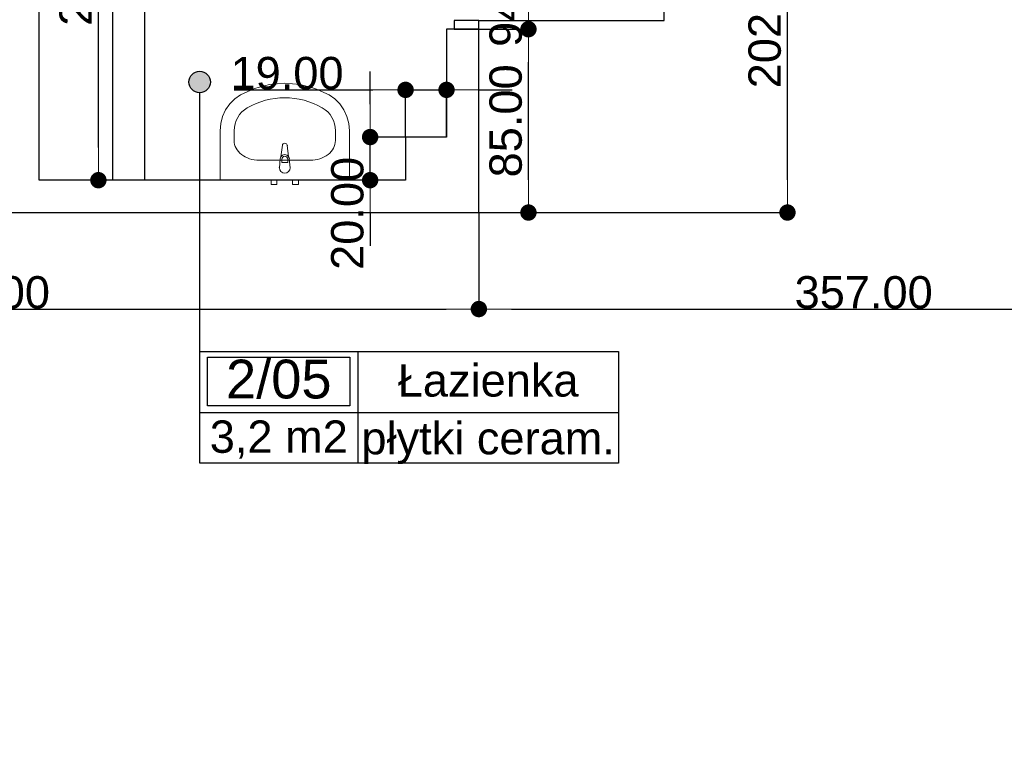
# Model space of a CAD drawing. Header units: millimetres. Extents: x -175445 to -20415, y -559200 to 231527.
# Tile 238 of 256: x -153311 to -148743, y -24370 to -21024. Entities that reach past the tile are written whole.
import ezdxf
from ezdxf.enums import TextEntityAlignment as Align

# ---------------------------------------------------------------- set-up
doc = ezdxf.new("R2010")
doc.units = ezdxf.units.MM
doc.header["$MEASUREMENT"] = 0
for name, color, linetype in [('Drzwi', 7, 'Continuous'), ('Obiekt', 7, 'Continuous'), ('Polilinia', 7, 'Continuous'), ('Strefa', 7, 'Continuous'), ('Słup', 7, 'Continuous'), ('Wymiary', 63, 'Continuous'), ('Ściana', 7, 'Continuous')]:
    doc.layers.add(name, color=color, linetype=linetype)
doc.styles.add('Arial', font='txt')
doc.dimstyles.new('GENERATED_STYLE__1', dxfattribs={"dimtxt": 150, "dimasz": 152, "dimexe": 0.18, "dimexo": 0, "dimgap": 0.09, "dimtad": 1, "dimtih": 1, "dimtoh": 1, "dimlfac": 0.1, "dimzin": 0, "dimdsep": 46, "dimtxsty": 'Arial', "dimblk": 'ARROWHEAD_11', "dimblk1": 'ARROWHEAD_11', "dimblk2": 'ARROWHEAD_11', "dimcen": 0.09, "dimclrd": 114, "dimclre": 114, "dimclrt": 114, "dimazin": 0, "dimtfac": 1, "dimtdec": 4, "dimtmove": 0, "dimatfit": 3, "dimfxl": 1, "dimtolj": 1, "dimtzin": 0, "dimarcsym": 0})
doc.dimstyles.new('GENERATED_STYLE__3', dxfattribs={"dimtxt": 150, "dimasz": 152, "dimexe": 0.18, "dimexo": 0, "dimgap": 0.09, "dimtad": 1, "dimlfac": 0.1, "dimzin": 0, "dimdsep": 46, "dimtxsty": 'Arial', "dimblk": 'ARROWHEAD_11', "dimblk1": 'ARROWHEAD_11', "dimblk2": 'ARROWHEAD_11', "dimcen": 0.09, "dimclrd": 114, "dimclre": 114, "dimclrt": 114, "dimazin": 0, "dimtfac": 1, "dimtdec": 4, "dimtmove": 2, "dimatfit": 3, "dimfxl": 1, "dimtolj": 1, "dimtzin": 0, "dimarcsym": 0})
doc.dimstyles.new('GENERATED_STYLE__4', dxfattribs={"dimtxt": 150, "dimasz": 152, "dimexe": 0.18, "dimexo": 0, "dimgap": 0.09, "dimtad": 1, "dimtih": 1, "dimtoh": 1, "dimlfac": 0.1, "dimzin": 0, "dimdsep": 46, "dimtxsty": 'Arial', "dimblk": 'ARROWHEAD_11', "dimblk1": 'ARROWHEAD_11', "dimblk2": 'ARROWHEAD_11', "dimcen": 0.09, "dimclrd": 114, "dimclre": 114, "dimclrt": 114, "dimazin": 0, "dimtfac": 1, "dimtdec": 4, "dimtmove": 2, "dimatfit": 3, "dimfxl": 1, "dimtolj": 1, "dimtzin": 0, "dimarcsym": 0})

# ---------------------------------------------------------------- blocks, each defined once
blk = doc.blocks.new('Łazienka_2_05_8', base_point=(-146049.1, 34212.2))
at = {"layer": 'Strefa'}
for p, q in [((-146783.1, 34495.1), (-144840.9, 34495.1)), ((-146783.1, 33976.5), (-146783.1, 34495.1)), ((-146049.1, 34495.1), (-146049.1, 33976.5)), ((-144840.9, 34495.1), (-144840.9, 33976.5)), ((-146746.4, 34469.1), (-146085.8, 34469.1)), ((-146746.4, 34242.8), (-146746.4, 34469.1)), ((-146085.8, 34469.1), (-146085.8, 34242.8)), ((-146783.1, 34212.2), (-144840.9, 34212.2)), ((-146085.8, 34242.8), (-146746.4, 34242.8)), ((-144840.9, 33976.5), (-146783.1, 33976.5))]:
    blk.add_line(p, q, dxfattribs=at)
at = {"layer": 'Strefa', "style": 'Arial'}
for tag, height, p in [('ROOM_NUMBER', 180, (-146416.1, 34367.1)), ('ROOM_NAME', 150, (-145445, 34361)), ('ROOM_CALC_AREA', 150, (-146416.1, 34100.1)), ('floor_f', 150, (-145445, 34093.1))]:
    blk.add_attdef(tag, text='', height=height, dxfattribs=at).set_placement(p, align=Align.MIDDLE_CENTER)
blk = doc.blocks.new('ARROWHEAD_11')
at = {"color": 0, "linetype": 'Continuous', "lineweight": 0}
blk.add_line((0, 0), (-1, 0), dxfattribs=at)
at = {"color": 0, "linetype": 'Continuous', "lineweight": 0, "const_width": 0.25, "flags": 128}
blk.add_lwpolyline([(-0.125, 0, 1), (0.125, 0, 1)], format="xyb", close=True, dxfattribs=at)
blk = doc.blocks.new('*D2613')
at = {"layer": 'Defpoints', "color": 0}
for p in [(-149749.2, -19898.1), (-149395.7, -19898.1), (-151180.7, -21918.1)]:
    blk.add_point(p, dxfattribs=at)
at = {"layer": 'Wymiary', "color": 114, "lineweight": -2}
for p, q in [((-149395.7, -19898.1), (-149749.4, -19898.1)), ((-149749.2, -21766.1), (-149749.2, -20050.1)), ((-151180.7, -21918.1), (-149749, -21918.1))]:
    blk.add_line(p, q, dxfattribs=at)
at = {"layer": 'Wymiary', "color": 114, "lineweight": -2, "xscale": 152, "yscale": 152, "zscale": 152}
for p, rotation in [((-149749.2, -19898.1), 90), ((-149749.2, -21918.1), 270)]:
    blk.add_blockref('ARROWHEAD_11', p, dxfattribs=dict(at, rotation=rotation))
at = {"layer": 'Wymiary', "color": 114, "lineweight": 13, "insert": (-149854.2, -21021.9), "char_height": 150, "attachment_point": 5, "rotation": 90, "style": 'Arial'}
blk.add_mtext('\\A1;202.00', dxfattribs=at)
blk = doc.blocks.new('*D2616')
at = {"layer": 'Defpoints', "color": 0}
for p in [(-152945.6, -19468.1), (-152730.7, -19468.1), (-152730.7, -21768.1)]:
    blk.add_point(p, dxfattribs=at)
at = {"layer": 'Wymiary', "color": 114, "lineweight": -2}
for p, q in [((-152730.7, -19468.1), (-152945.8, -19468.1)), ((-152945.6, -21616.1), (-152945.6, -19620.1)), ((-152730.7, -21768.1), (-152945.8, -21768.1))]:
    blk.add_line(p, q, dxfattribs=at)
at = {"layer": 'Wymiary', "color": 114, "lineweight": -2, "xscale": 152, "yscale": 152, "zscale": 152}
for p, rotation in [((-152945.6, -19468.1), 90), ((-152945.6, -21768.1), 270)]:
    blk.add_blockref('ARROWHEAD_11', p, dxfattribs=dict(at, rotation=rotation))
at = {"layer": 'Wymiary', "color": 114, "lineweight": 13, "insert": (-153050.6, -20731.9), "char_height": 150, "attachment_point": 5, "rotation": 90, "style": 'Arial'}
blk.add_mtext('\\A1;230.00', dxfattribs=at)
blk = doc.blocks.new('*D2629')
at = {"layer": 'Defpoints', "color": 0}
for p in [(-151180.7, -21068.1), (-150950.7, -21068.1), (-151180.7, -21918.1)]:
    blk.add_point(p, dxfattribs=at)
at = {"layer": 'Wymiary', "color": 114, "lineweight": -2}
for p, q in [((-151180.7, -21068.1), (-150950.5, -21068.1)), ((-150950.7, -21766.1), (-150950.7, -21220.1)), ((-151180.7, -21918.1), (-150950.5, -21918.1))]:
    blk.add_line(p, q, dxfattribs=at)
at = {"layer": 'Wymiary', "color": 114, "lineweight": -2, "xscale": 152, "yscale": 152, "zscale": 152}
for p, rotation in [((-150950.7, -21068.1), 90), ((-150950.7, -21918.1), 270)]:
    blk.add_blockref('ARROWHEAD_11', p, dxfattribs=dict(at, rotation=rotation))
at = {"layer": 'Wymiary', "color": 114, "lineweight": 13, "insert": (-151055.7, -21493.1), "char_height": 150, "attachment_point": 5, "rotation": 90, "style": 'Arial'}
blk.add_mtext('\\A1;85.00', dxfattribs=at)
blk = doc.blocks.new('*D2630')
at = {"layer": 'Defpoints', "color": 0}
for p in [(-151180.7, -20128.1), (-150950.7, -20128.1), (-151180.7, -21068.1)]:
    blk.add_point(p, dxfattribs=at)
at = {"layer": 'Wymiary', "color": 114, "lineweight": -2}
for p, q in [((-151180.7, -20128.1), (-150950.5, -20128.1)), ((-150950.7, -20916.1), (-150950.7, -20280.1)), ((-151180.7, -21068.1), (-150950.5, -21068.1))]:
    blk.add_line(p, q, dxfattribs=at)
at = {"layer": 'Wymiary', "color": 114, "lineweight": -2, "xscale": 152, "yscale": 152, "zscale": 152}
for p, rotation in [((-150950.7, -20128.1), 90), ((-150950.7, -21068.1), 270)]:
    blk.add_blockref('ARROWHEAD_11', p, dxfattribs=dict(at, rotation=rotation))
at = {"layer": 'Wymiary', "color": 114, "lineweight": 13, "insert": (-151055.7, -20887.8), "char_height": 150, "attachment_point": 5, "rotation": 90, "style": 'Arial'}
blk.add_mtext('\\A1;94.00', dxfattribs=at)
blk = doc.blocks.new('*D2902')
at = {"layer": 'Defpoints', "color": 0}
for p in [(-151685.1, -21568.1), (-151520.7, -21568.1), (-151520.7, -21768.1)]:
    blk.add_point(p, dxfattribs=at)
at = {"layer": 'Wymiary', "color": 114, "lineweight": -2}
for p, q in [((-151685.1, -21416.1), (-151685.1, -21264.1)), ((-151520.7, -21568.1), (-151685.3, -21568.1)), ((-151685.1, -21768.1), (-151685.1, -21568.1)), ((-151520.7, -21768.1), (-151685.3, -21768.1)), ((-151685.1, -21920.1), (-151685.1, -22072.1))]:
    blk.add_line(p, q, dxfattribs=at)
at = {"layer": 'Wymiary', "color": 114, "lineweight": -2, "xscale": 152, "yscale": 152, "zscale": 152}
for p, rotation in [((-151685.1, -21568.1), 270), ((-151685.1, -21768.1), 90)]:
    blk.add_blockref('ARROWHEAD_11', p, dxfattribs=dict(at, rotation=rotation))
at = {"layer": 'Wymiary', "color": 114, "lineweight": 13, "insert": (-151790.1, -21921.9), "char_height": 150, "attachment_point": 5, "rotation": 90, "style": 'Arial'}
blk.add_mtext('\\A1;20.00', dxfattribs=at)
blk = doc.blocks.new('*D2903')
at = {"layer": 'Defpoints', "color": 0}
for p in [(-151330.7, -21349.3), (-151520.7, -21568.1), (-151330.7, -21568.1)]:
    blk.add_point(p, dxfattribs=at)
at = {"layer": 'Wymiary', "color": 114, "lineweight": -2}
for p, q in [((-152316.4, -21349.3), (-151824.7, -21349.3)), ((-151824.7, -21349.3), (-151672.7, -21349.3)), ((-151520.7, -21568.1), (-151520.7, -21349.1)), ((-151520.7, -21349.3), (-151330.7, -21349.3)), ((-151330.7, -21568.1), (-151330.7, -21349.1)), ((-151178.7, -21349.3), (-151026.7, -21349.3))]:
    blk.add_line(p, q, dxfattribs=at)
at = {"layer": 'Wymiary', "color": 114, "lineweight": -2, "xscale": 152, "yscale": 152, "zscale": 152}
blk.add_blockref('ARROWHEAD_11', (-151520.7, -21349.3), dxfattribs=at)
at = {"layer": 'Wymiary', "color": 114, "lineweight": -2, "xscale": 152, "yscale": 152, "zscale": 152, "rotation": 180}
blk.add_blockref('ARROWHEAD_11', (-151330.7, -21349.3), dxfattribs=at)
at = {"layer": 'Wymiary', "color": 114, "lineweight": 13, "insert": (-152070.6, -21272.6), "char_height": 150, "attachment_point": 5, "style": 'Arial'}
blk.add_mtext('\\A1;19.00', dxfattribs=at)
blk = doc.blocks.new('*D2933')
at = {"layer": 'Defpoints', "color": 0}
for p in [(-155800.7, -21918.1), (-151180.7, -21918.1), (-151180.7, -22365.7)]:
    blk.add_point(p, dxfattribs=at)
at = {"layer": 'Wymiary', "color": 114, "lineweight": -2}
for p, q in [((-155800.7, -21918.1), (-155800.7, -22365.9)), ((-151180.7, -21918.1), (-151180.7, -22365.9)), ((-155648.7, -22365.7), (-151332.7, -22365.7))]:
    blk.add_line(p, q, dxfattribs=at)
at = {"layer": 'Wymiary', "color": 114, "lineweight": -2, "xscale": 152, "yscale": 152, "zscale": 152, "rotation": 180}
blk.add_blockref('ARROWHEAD_11', (-155800.7, -22365.7), dxfattribs=at)
at = {"layer": 'Wymiary', "color": 114, "lineweight": -2, "xscale": 152, "yscale": 152, "zscale": 152}
blk.add_blockref('ARROWHEAD_11', (-151180.7, -22365.7), dxfattribs=at)
at = {"layer": 'Wymiary', "color": 114, "lineweight": 13, "insert": (-153490.7, -22289.1), "char_height": 150, "attachment_point": 5, "style": 'Arial'}
blk.add_mtext('\\A1;462.00', dxfattribs=at)
blk = doc.blocks.new('*D2934')
at = {"layer": 'Defpoints', "color": 0}
for p in [(-151180.7, -21918.1), (-147610.7, -21918.1), (-147610.7, -22365.7)]:
    blk.add_point(p, dxfattribs=at)
at = {"layer": 'Wymiary', "color": 114, "lineweight": -2}
for p, q in [((-151180.7, -21918.1), (-151180.7, -22365.9)), ((-147610.7, -21918.1), (-147610.7, -22365.9)), ((-151028.7, -22365.7), (-147762.7, -22365.7))]:
    blk.add_line(p, q, dxfattribs=at)
at = {"layer": 'Wymiary', "color": 114, "lineweight": -2, "xscale": 152, "yscale": 152, "zscale": 152, "rotation": 180}
blk.add_blockref('ARROWHEAD_11', (-151180.7, -22365.7), dxfattribs=at)
at = {"layer": 'Wymiary', "color": 114, "lineweight": -2, "xscale": 152, "yscale": 152, "zscale": 152}
blk.add_blockref('ARROWHEAD_11', (-147610.7, -22365.7), dxfattribs=at)
at = {"layer": 'Wymiary', "color": 114, "lineweight": 13, "insert": (-149395.7, -22289), "char_height": 150, "attachment_point": 5, "style": 'Arial'}
blk.add_mtext('\\A1;357.00', dxfattribs=at)
blk = doc.blocks.new('*D3104')
at = {"layer": 'Defpoints', "color": 0}
for p in [(-171146.4, -21885.2), (-73250.7, -36498.1), (-73250.7, -44436.1)]:
    blk.add_point(p, dxfattribs=at)
at = {"layer": 'Wymiary', "color": 114, "lineweight": -2}
for p, q in [((-171146.4, -21885.2), (-171146.4, -44436.3)), ((-73250.7, -36498.1), (-73250.7, -44436.3)), ((-170994.4, -44436.1), (-73402.7, -44436.1))]:
    blk.add_line(p, q, dxfattribs=at)
at = {"layer": 'Wymiary', "color": 114, "lineweight": -2, "xscale": 152, "yscale": 152, "zscale": 152, "rotation": 180}
blk.add_blockref('ARROWHEAD_11', (-171146.4, -44436.1), dxfattribs=at)
at = {"layer": 'Wymiary', "color": 114, "lineweight": -2, "xscale": 152, "yscale": 152, "zscale": 152}
blk.add_blockref('ARROWHEAD_11', (-73250.7, -44436.1), dxfattribs=at)
at = {"layer": 'Wymiary', "color": 114, "lineweight": 13, "insert": (-122198.5, -44359.4), "char_height": 150, "attachment_point": 5, "style": 'Arial'}
blk.add_mtext('\\A1;9790', dxfattribs=at)

msp = doc.modelspace()

# ---------------------------------------------------------------- hatches: boundary and pattern name
at = {"layer": 'Polilinia', "linetype": 'Continuous'}
msp.add_hatch(color=256, dxfattribs=at).paths.add_polyline_path([(-152425.842, -21312.847), (-152429.648, -21293.713), (-152440.486, -21277.492), (-152456.707, -21266.653), (-152475.842, -21262.847), (-152494.976, -21266.653), (-152511.197, -21277.492), (-152522.036, -21293.713), (-152525.842, -21312.847), (-152522.036, -21331.981), (-152511.197, -21348.203), (-152494.976, -21359.041), (-152475.842, -21362.847), (-152456.707, -21359.041), (-152440.486, -21348.203), (-152429.648, -21331.981)])

# ---------------------------------------------------------------- linework, layer by layer
at = {"layer": 'Drzwi'}
for p, q in [((-151180.722, -21028.06), (-151295.722, -21028.06)), ((-151295.722, -21028.06), (-151295.722, -21068.06)), ((-151180.722, -21068.06), (-151180.722, -21028.06)), ((-151180.722, -21028.06), (-150320.722, -21028.06)), ((-151295.722, -21068.06), (-151180.722, -21068.06)), ((-151180.722, -21068.06), (-151295.722, -21068.06))]:
    msp.add_line(p, q, dxfattribs=at)
msp.add_arc((-151180.722, -21028.06), 860, 0, 90, dxfattribs=at)
at = {"layer": 'Obiekt', "color": 8, "lineweight": 5}
for p, q in [((-152220.982, -21342.528), (-152151.961, -21324.229)), ((-152151.961, -21324.229), (-152081, -21318.074)), ((-152081, -21318.074), (-152010.038, -21324.229)), ((-152010.038, -21324.229), (-151941.018, -21342.528)), ((-152313.152, -21391.2), (-152286.174, -21372.47)), ((-152286.174, -21372.47), (-152220.982, -21342.528)), ((-151941.018, -21342.528), (-151875.826, -21372.47)), ((-151875.826, -21372.47), (-151848.847, -21391.2)), ((-152355.498, -21442.08), (-152336.509, -21414.654)), ((-152336.509, -21414.654), (-152313.152, -21391.2)), ((-151848.847, -21391.2), (-151825.49, -21414.654)), ((-151825.49, -21414.654), (-151806.501, -21442.08)), ((-152369.513, -21472.603), (-152355.498, -21442.08)), ((-151806.501, -21442.08), (-151792.487, -21472.603)), ((-152381, -21538.97), (-152378.105, -21505.248)), ((-152378.105, -21505.248), (-152369.513, -21472.603)), ((-151792.487, -21472.603), (-151783.895, -21505.248)), ((-151783.895, -21505.248), (-151781, -21538.97)), ((-152381, -21768.06), (-152381, -21538.97)), ((-152315.782, -21584.788), (-152315.782, -21538.97)), ((-151846.217, -21584.788), (-151846.217, -21538.97)), ((-151781, -21538.97), (-151781, -21768.06)), ((-152098.729, -21659.276), (-152092.1, -21606.342)), ((-152069.9, -21606.342), (-152063.27, -21659.276)), ((-151962.174, -21675.742), (-152199.826, -21675.742)), ((-152106, -21710.742), (-152102, -21668.789)), ((-152094.6, -21670.961), (-152094.6, -21685.832)), ((-152094.6, -21685.832), (-152067.4, -21685.832)), ((-152067.4, -21685.832), (-152067.4, -21670.961)), ((-152060, -21668.789), (-152056, -21710.742)), ((-151781, -21768.06), (-152381, -21768.06)), ((-152144.5, -21788.06), (-152144.5, -21768.06)), ((-152144.5, -21768.06), (-152117.5, -21768.06)), ((-152117.5, -21768.06), (-152117.5, -21788.06)), ((-152044.5, -21788.06), (-152044.5, -21768.06)), ((-152044.5, -21768.06), (-152017.5, -21768.06)), ((-152017.5, -21768.06), (-152017.5, -21788.06)), ((-152117.5, -21788.06), (-152144.5, -21788.06)), ((-152017.5, -21788.06), (-152044.5, -21788.06))]:
    msp.add_line(p, q, dxfattribs=at)
for centre, radius, start, end in [((-152081, -21607.733), 11.187, 7.138925, 172.861075), ((-152081, -21670.689), 21.086, 147.228975, 174.830393), ((-152081, -21670.689), 21.086, 32.771025, 147.228975), ((-152081, -21670.961), 13.6, 0, 180), ((-152081, -21670.689), 21.086, 5.169607, 32.771025), ((-152081, -21710.742), 25, 180, 0)]:
    msp.add_arc(centre, radius, start, end, dxfattribs=at)
for centre, major_axis, ratio, start_param, end_param in [((-152081, -21768.06), (0, 381.818), 0.95652174, 5.78621047, 6.78016015), ((-152199.852, -21538.97), (0, 121.2), 0.95652174, 0.49697483, 1.57079633), ((-151962.147, -21538.97), (0, 121.2), 0.95652174, 4.71238898, 5.78621048), ((-152199.695, -21584.788), (116.066, 0), 0.78364566, 3.14159265, 4.71238898), ((-151962.304, -21584.788), (116.066, 0), 0.78364566, 4.71238898, 6.28318531)]:
    msp.add_ellipse(centre, major_axis=major_axis, ratio=ratio, start_param=start_param, end_param=end_param, dxfattribs=at)
for p in [(-152069.9, -21606.342), (-152098.729, -21659.276), (-152060, -21668.789), (-152106, -21710.742)]:
    msp.add_point(p, dxfattribs=at)
at = {"layer": 'Polilinia', "flags": 128}
msp.add_lwpolyline([(-152475.842, -22562.286), (-152475.842, -21362.847)], dxfattribs=at)
at = {"layer": 'Polilinia'}
msp.add_circle((-152475.842, -21312.847), 50, dxfattribs=at)
at = {"layer": 'Słup'}
for p, q in [((-151520.722, -21568.06), (-151520.722, -21768.061)), ((-151330.722, -21568.06), (-151520.722, -21568.06))]:
    msp.add_line(p, q, dxfattribs=at)
at = {"layer": 'Ściana'}
for p, q in [((-151295.722, -21068.06), (-151330.722, -21068.06)), ((-151180.722, -21068.06), (-151295.722, -21068.06))]:
    msp.add_line(p, q, dxfattribs=at)
at = {"layer": 'Ściana', "flags": 128}
for points in [[(-153220.722, -21768.06), (-153220.722, -19438.06)], [(-152880.722, -19438.06), (-152880.722, -21768.06)], [(-152730.722, -21768.06), (-152730.722, -19468.06)], [(-151330.722, -21068.06), (-151330.722, -21568.06)], [(-151180.722, -21918.06), (-151180.722, -21068.06)], [(-152880.722, -21768.06), (-153220.722, -21768.06)], [(-151520.722, -21768.06), (-152730.722, -21768.06)], [(-155800.722, -21918.06), (-151180.722, -21918.06)]]:
    msp.add_lwpolyline(points, dxfattribs=at)

# ---------------------------------------------------------------- block references
at = {"layer": 'Strefa'}
ref = msp.add_blockref('Łazienka_2_05_8', (-151741.801, -22845.144), dxfattribs=at)
ref.add_attrib('ROOM_NAME', 'Łazienka', dxfattribs={"color": 7, "height": 150, "style": 'Arial'}).set_placement((-151137.721, -22696.326), align=Align.MIDDLE_CENTER)
ref.add_attrib('ROOM_NUMBER', '2/05', dxfattribs={"color": 7, "height": 180, "style": 'Arial'}).set_placement((-152108.822, -22690.196), align=Align.MIDDLE_CENTER)
ref.add_attrib('ROOM_CALC_AREA', '3,2 m2', dxfattribs={"color": 7, "height": 150, "style": 'Arial'}).set_placement((-152108.822, -22957.197), align=Align.MIDDLE_CENTER)
ref.add_attrib('floor_f', 'płytki ceram.', dxfattribs={"color": 7, "height": 150, "style": 'Arial'}).set_placement((-151137.721, -22964.243), align=Align.MIDDLE_CENTER)

# ---------------------------------------------------------------- dimensions: what is measured, and where the dimension line sits
at = {"layer": 'Wymiary', "color": 114, "lineweight": 13}
for base, p1, p2, dimstyle, picture, middle in [((-152945.583, -19468.06), (-152730.722, -21768.06), (-152730.722, -19468.06), 'GENERATED_STYLE__3', '*D2616', (-153050.583, -20731.889)), ((-149749.217, -19898.06), (-151180.722, -21918.06), (-149395.722, -19898.06), 'GENERATED_STYLE__3', '*D2613', (-149854.217, -21021.889)), ((-150950.722, -20128.06), (-151180.722, -21068.06), (-151180.722, -20128.06), 'GENERATED_STYLE__4', '*D2630', (-151055.722, -20887.774)), ((-150950.722, -21068.06), (-151180.722, -21918.06), (-151180.722, -21068.06), 'GENERATED_STYLE__3', '*D2629', (-151055.722, -21493.06)), ((-151685.082, -21568.06), (-151520.722, -21768.06), (-151520.722, -21568.06), 'GENERATED_STYLE__3', '*D2902', (-151790.082, -21921.889))]:
    dim = msp.add_linear_dim(base=base, p1=p1, p2=p2, angle=90, dimstyle=dimstyle, dxfattribs=at)
    dim.commit()
    dim.dimension.update_dxf_attribs({"geometry": picture, "text_midpoint": middle, "dimtype": 160, "text_rotation": 90})
for base, p1, p2, picture, middle in [((-151330.722, -21349.255), (-151520.722, -21568.06), (-151330.722, -21568.06), '*D2903', (-152070.583, -21349.255)), ((-151180.722, -22365.74), (-155800.722, -21918.06), (-151180.722, -21918.06), '*D2933', (-153490.722, -22365.74)), ((-147610.722, -22365.74), (-151180.722, -21918.06), (-147610.722, -21918.06), '*D2934', (-149395.722, -22365.74))]:
    dim = msp.add_linear_dim(base=base, p1=p1, p2=p2, dimstyle='GENERATED_STYLE__1', dxfattribs=at)
    dim.commit()
    dim.dimension.update_dxf_attribs({"geometry": picture, "text_midpoint": middle, "dimtype": 160})
dim = msp.add_linear_dim(base=(-73250.715, -44436.085), p1=(-171146.377, -21885.197), p2=(-73250.715, -36498.101), text='9790', dimstyle='GENERATED_STYLE__1', dxfattribs=at)
dim.commit()
dim.dimension.update_dxf_attribs({"geometry": '*D3104', "text_midpoint": (-122198.546, -44436.085), "dimtype": 160})

doc.saveas('drawing.dxf')
